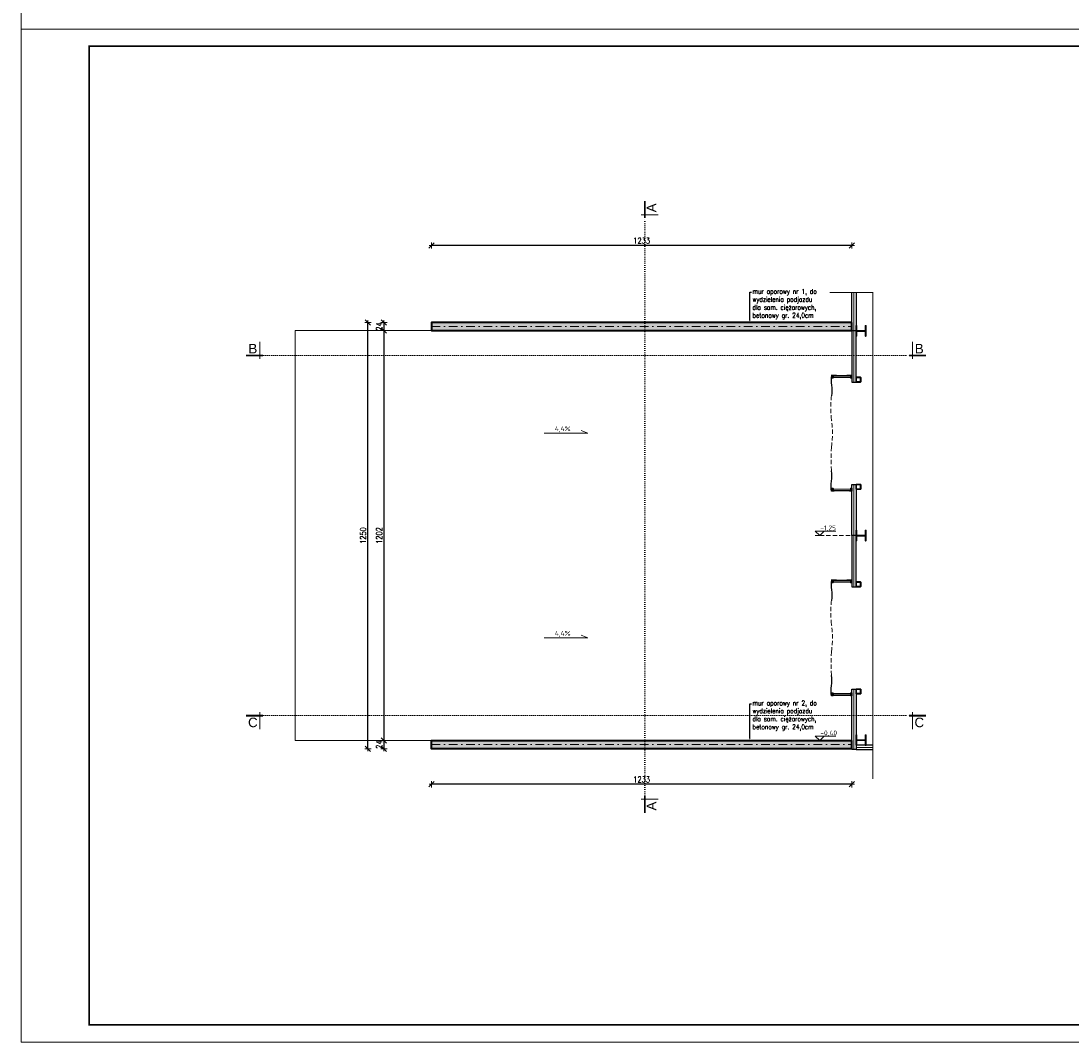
# Model space of a CAD drawing. Header units: millimetres. Extents: x 16720 to 74016, y 25810 to 81213.
# Tile 1 of 256: x 23962 to 27040, y 29136 to 32130. Entities that reach past the tile are written whole.
import ezdxf
from ezdxf import colors
from ezdxf.entities.mleader import LeaderData, LeaderLine
from ezdxf.enums import TextEntityAlignment as Align
from ezdxf.math import Vec2, Vec3

# ---------------------------------------------------------------- set-up
doc = ezdxf.new("R2010")
doc.units = ezdxf.units.MM
for name, pattern in [('ACAD_ISO07W100', [3, 0, -3]), ('DASHDOTX2', [50.8, 25.4, -12.7, 0, -12.7]), ('DASHED2', [9.525, 6.35, -3.175]), ('HIDDENX2', [19.05, 12.7, -6.35])]:
    doc.linetypes.add(name, pattern=pattern)
for name, color, linetype, lineweight in [('1', 7, 'Continuous', 9), ('_GRUBE', 7, 'Continuous', 40), ('_HATCH', 157, 'Continuous', 5), ('_IZOLACJA TERM.', 94, 'BATTING', 9), ('_L OPISY', 110, 'Continuous', 9), ('_O_KROPKOWANE', 2, 'ACAD_ISO07W100', 9), ('_O_OPISY', 110, 'Continuous', 9), ('_O_PRZEKROJOWE', 22, 'Continuous', 9), ('_OPISY', 110, 'Continuous', 9), ('_OŚ', 165, 'DASHDOTX2', 9), ('_PRZERYWANE', 252, 'HIDDENX2', 9), ('_PŁYTA WARSTWOWA', 70, 'Continuous', 25), ('_RAMKA', 212, 'Continuous', 9), ('_STAL', 113, 'Continuous', 35), ('_STAL WIDOK', 113, 'Continuous', 9), ('_WIDOKOWE', 252, 'Continuous', 9), ('_WYMIAR', 151, 'Continuous', 9), ('_ŚREDNIE', 90, 'Continuous', 25)]:
    doc.layers.add(name, color=color, linetype=linetype, lineweight=lineweight)
doc.styles.add('_PRZEKRÓJ 12', font='ARIALNB.TTF', dxfattribs={"height": 12})
doc.styles.add('ISO', font='isocp.shx')
doc.styles.add('ROMANS', font='romans.shx', dxfattribs={"width": 0.8, "height": 17})
doc.styles.get("Standard").update_dxf_attribs({"font": 'arial.ttf'})
doc.linetypes.add('BATTING', pattern='A,0.00254,-2.54,[134,ltypeshp.shx,S=2.54,R=0,X=-2.54,Y=0],-5.08,[134,ltypeshp.shx,S=2.54,R=180,X=2.54,Y=0],-2.54', length=10.16254)
doc.dimstyles.new('DOM w 100', dxfattribs={"dimscale": 8, "dimtxt": 2.5, "dimasz": 0.2, "dimexe": 1.25, "dimexo": 2, "dimgap": 0.7, "dimtad": 1, "dimdec": 0, "dimtxsty": 'ROMANS', "dimblk1": 'wymgreg', "dimblk2": 'wymgregII', "dimsah": 1, "dimcen": 2.5, "dimdle": 1, "dimse1": 1, "dimse2": 1, "dimadec": 0, "dimazin": 0, "dimtfac": 1, "dimtdec": 0, "dimtix": 1, "dimtmove": 1, "dimatfit": 3, "dimfxl": 1.25, "dimarcsym": 0})

# ---------------------------------------------------------------- blocks, each defined once
blk = doc.blocks.new('STRZALKA')
at = {"layer": '_OPISY'}
blk.add_lwpolyline([(0, 36.7), (0, -48.3), (-5.3, -35.6)], dxfattribs=at)
at = {"layer": '_OPISY', "style": '_PRZEKRÓJ 12', "flags": 4}
blk.add_attdef('%', text='', height=12, rotation=90, dxfattribs=at).set_placement((-8.8, 5.5), align=Align.MIDDLE_CENTER)
blk = doc.blocks.new('KOTA WYS')
at = {"layer": '_OPISY'}
blk.add_line((-13, -13.1), (13, -13.1), dxfattribs=at)
blk.add_lwpolyline([(13, -0.1), (0, -13.1), (-13, -0.1), (47, -0.1)], dxfattribs=at)
at = {"layer": '_OPISY', "style": '_PRZEKRÓJ 12'}
blk.add_attdef('POZWYK', (9.6, 2.2), '', height=12, dxfattribs=at)
blk = doc.blocks.new('wymgreg')
at = {"layer": '1'}
for p, q in [((0, 0), (-4.9, -4.9)), ((4.8, 0), (-3.9, 0)), ((0, 5.7), (0, -5.7)), ((0, 0), (4.9, 4.9))]:
    blk.add_line(p, q, dxfattribs=at)
blk = doc.blocks.new('wymgregII')
at = {"layer": '1', "rotation": 180}
blk.add_blockref('wymgreg', (0, 0), dxfattribs=at)
blk = doc.blocks.new('*D6935')
at = {"layer": '_WYMIAR', "color": 0, "lineweight": -2}
blk.add_line((26396.4, 31471.4), (25166.6, 31471.4), dxfattribs=at)
at = {"layer": 'Defpoints', "color": 0}
for p in [(25165, 31471.4), (25165, 31245.8), (26398, 31245.8)]:
    blk.add_point(p, dxfattribs=at)
at = {"layer": '_WYMIAR', "color": 0, "linetype": 'ByBlock', "lineweight": -2, "xscale": 1.6, "yscale": 1.6, "zscale": 1.6, "rotation": 180}
blk.add_blockref('wymgregII', (25165, 31471.4), dxfattribs=at)
at = {"layer": '_WYMIAR', "color": 0, "linetype": 'ByBlock', "lineweight": -2, "xscale": 1.6, "yscale": 1.6, "zscale": 1.6}
blk.add_blockref('wymgreg', (26398, 31471.4), dxfattribs=at)
at = {"layer": '_WYMIAR', "color": 0, "insert": (25781.5, 31485.5), "char_height": 17, "attachment_point": 5, "style": 'ROMANS'}
blk.add_mtext('1233', dxfattribs=at)
blk = doc.blocks.new('*D6936')
at = {"layer": '_WYMIAR', "color": 0, "lineweight": -2}
blk.add_line((26396.4, 29891.4), (25166.6, 29891.4), dxfattribs=at)
at = {"layer": 'Defpoints', "color": 0}
for p in [(25165, 29995.8), (26398, 29995.8), (25165, 29891.4)]:
    blk.add_point(p, dxfattribs=at)
at = {"layer": '_WYMIAR', "color": 0, "linetype": 'ByBlock', "lineweight": -2, "xscale": 1.6, "yscale": 1.6, "zscale": 1.6, "rotation": 180}
blk.add_blockref('wymgregII', (25165, 29891.4), dxfattribs=at)
at = {"layer": '_WYMIAR', "color": 0, "linetype": 'ByBlock', "lineweight": -2, "xscale": 1.6, "yscale": 1.6, "zscale": 1.6}
blk.add_blockref('wymgreg', (26398, 29891.4), dxfattribs=at)
at = {"layer": '_WYMIAR', "color": 0, "insert": (25781.5, 29905.5), "char_height": 17, "attachment_point": 5, "style": 'ROMANS'}
blk.add_mtext('1233', dxfattribs=at)
blk = doc.blocks.new('*D6937')
at = {"layer": '_WYMIAR', "color": 0, "lineweight": -2}
blk.add_line((24978.7, 29997.4), (24978.7, 31244.2), dxfattribs=at)
at = {"layer": 'Defpoints', "color": 0}
for p in [(24978.7, 31245.8), (25165, 31245.8), (25165, 29995.8)]:
    blk.add_point(p, dxfattribs=at)
at = {"layer": '_WYMIAR', "color": 0, "linetype": 'ByBlock', "lineweight": -2, "xscale": 1.6, "yscale": 1.6, "zscale": 1.6}
for name, p, rotation in [('wymgregII', (24978.7, 31245.8), 90), ('wymgreg', (24978.7, 29995.8), 270)]:
    blk.add_blockref(name, p, dxfattribs=dict(at, rotation=rotation))
at = {"layer": '_WYMIAR', "color": 0, "insert": (24964.6, 30620.8), "char_height": 17, "attachment_point": 5, "rotation": 90, "style": 'ROMANS'}
blk.add_mtext('1250', dxfattribs=at)
blk = doc.blocks.new('*D6938')
at = {"layer": '_WYMIAR', "color": 0, "lineweight": -2}
for p, q in [((25025.8, 31247.4), (25025.8, 31249)), ((25025.8, 31245.8), (25025.8, 31221.8)), ((25025.8, 31220.2), (25025.8, 31218.6))]:
    blk.add_line(p, q, dxfattribs=at)
at = {"layer": 'Defpoints', "color": 0}
for p in [(25025.8, 31221.8), (25165, 31245.8), (25165, 31221.8)]:
    blk.add_point(p, dxfattribs=at)
at = {"layer": '_WYMIAR', "color": 0, "linetype": 'ByBlock', "lineweight": -2, "xscale": 1.6, "yscale": 1.6, "zscale": 1.6}
for name, p, rotation in [('wymgreg', (25025.8, 31245.8), 270), ('wymgregII', (25025.8, 31221.8), 90)]:
    blk.add_blockref(name, p, dxfattribs=dict(at, rotation=rotation))
at = {"layer": '_WYMIAR', "color": 0, "insert": (25011.7, 31233.8), "char_height": 17, "attachment_point": 5, "rotation": 90, "style": 'ROMANS'}
blk.add_mtext('24', dxfattribs=at)
blk = doc.blocks.new('*D6939')
at = {"layer": '_WYMIAR', "color": 0, "lineweight": -2}
blk.add_line((25025.8, 31220.2), (25025.8, 30021.4), dxfattribs=at)
at = {"layer": 'Defpoints', "color": 0}
for p in [(25165, 31221.8), (25025.8, 30019.8), (25165, 30019.8)]:
    blk.add_point(p, dxfattribs=at)
at = {"layer": '_WYMIAR', "color": 0, "linetype": 'ByBlock', "lineweight": -2, "xscale": 1.6, "yscale": 1.6, "zscale": 1.6}
for name, p, rotation in [('wymgreg', (25025.8, 31221.8), 90), ('wymgregII', (25025.8, 30019.8), 270)]:
    blk.add_blockref(name, p, dxfattribs=dict(at, rotation=rotation))
at = {"layer": '_WYMIAR', "color": 0, "insert": (25011.7, 30620.8), "char_height": 17, "attachment_point": 5, "rotation": 90, "style": 'ROMANS'}
blk.add_mtext('1202', dxfattribs=at)
blk = doc.blocks.new('*D6940')
at = {"layer": '_WYMIAR', "color": 0, "lineweight": -2}
for p, q in [((25025.8, 30021.4), (25025.8, 30023)), ((25025.8, 30019.8), (25025.8, 29995.8)), ((25025.8, 29994.2), (25025.8, 29992.6))]:
    blk.add_line(p, q, dxfattribs=at)
at = {"layer": 'Defpoints', "color": 0}
for p in [(25165, 30019.8), (25025.8, 29995.8), (25165, 29995.8)]:
    blk.add_point(p, dxfattribs=at)
at = {"layer": '_WYMIAR', "color": 0, "linetype": 'ByBlock', "lineweight": -2, "xscale": 1.6, "yscale": 1.6, "zscale": 1.6}
for name, p, rotation in [('wymgreg', (25025.8, 30019.8), 270), ('wymgregII', (25025.8, 29995.8), 90)]:
    blk.add_blockref(name, p, dxfattribs=dict(at, rotation=rotation))
at = {"layer": '_WYMIAR', "color": 0, "insert": (25011.7, 30007.8), "char_height": 17, "attachment_point": 5, "rotation": 90, "style": 'ROMANS'}
blk.add_mtext('24', dxfattribs=at)

msp = doc.modelspace()

# ---------------------------------------------------------------- hatches: boundary and pattern name
at = {"layer": '_HATCH'}
h = msp.add_hatch(dxfattribs=at)
h.set_pattern_fill('ANSI33', color=157, scale=1.5)
h.set_pattern_definition([(45, (-361.57, 2187.499), (-6.735192, 6.735192), []), (45, (-354.835, 2187.499), (-6.735192, 6.735192), [4.7625, -2.38125])])
h.paths.add_polyline_path([(26303.6, 30019.8), (26290.6, 30019.8), (25165, 30019.8), (25165, 29995.8), (26398, 29995.8), (26398, 30019.8), (26316.6, 30019.8)])
h.paths.add_polyline_path([(26316.6, 31245.8), (26303.6, 31245.8), (26290.6, 31245.8), (25165, 31245.8), (25165, 31221.8), (26398, 31221.8), (26398, 31245.8)])

# ---------------------------------------------------------------- linework, layer by layer
at = {"layer": '_GRUBE'}
for p, q in [((26398, 31221.8), (26398, 31245.8)), ((26398, 29995.8), (26398, 30019.8))]:
    msp.add_line(p, q, dxfattribs=at)
for points in [[(26398, 31245.8), (25165, 31245.8), (25165, 31221.8), (26398, 31221.8)], [(26398, 29995.8), (25165, 29995.8), (25165, 30019.8), (26398, 30019.8)]]:
    msp.add_lwpolyline(points, dxfattribs=at)
at = {"layer": '_IZOLACJA TERM.', "ltscale": 0.58}
for p, q in [((26404, 31220.1), (26404, 31333.3)), ((26404, 31070.8), (26404, 31220.1)), ((26404, 30770.8), (26404, 30620.8)), ((26404, 30620.8), (26404, 30470.8)), ((26404, 30170.8), (26404, 29993.8)), ((26410, 29999.8), (26458.8, 29999.8))]:
    msp.add_line(p, q, dxfattribs=at)
at = {"layer": '_O_KROPKOWANE', "ltscale": 2}
for p, q in [((25790.3, 29857.6), (25790.3, 31551.6)), ((24671.4, 31148.9), (26565.4, 31148.9)), ((24671.4, 30092.7), (26565.4, 30092.7))]:
    msp.add_line(p, q, dxfattribs=at)
at = {"layer": '_O_PRZEKROJOWE', "const_width": 5}
for points in [[(25790.3, 31551.6), (25790.3, 31601.6)], [(24671.4, 31148.9), (24621.4, 31148.9)], [(26565.4, 31148.9), (26615.4, 31148.9)], [(24671.4, 30092.7), (24621.4, 30092.7)], [(26565.4, 30092.7), (26615.4, 30092.7)], [(25790.3, 29857.6), (25790.3, 29807.6)]]:
    msp.add_lwpolyline(points, dxfattribs=at)
at = {"layer": '_O_PRZEKROJOWE'}
for points in [[(25780.3, 31561.6), (25830.3, 31561.6)], [(24661.4, 31138.9), (24661.4, 31188.9)], [(26575.4, 31138.9), (26575.4, 31188.9)], [(24661.4, 30102.7), (24661.4, 30052.7)], [(26575.4, 30102.7), (26575.4, 30052.7)], [(25780.3, 29847.6), (25830.3, 29847.6)]]:
    msp.add_lwpolyline(points, dxfattribs=at)
at = {"layer": '_OPISY', "linetype": 'DASHED2', "ltscale": 2}
msp.add_line((26303.6, 30620.8), (26398, 30620.8), dxfattribs=at)
at = {"layer": '_OPISY', "ltscale": 0.2, "const_width": 2}
for points in [[(25604.1, 30928.8), (25623.2, 30920.8)], [(25604.1, 30328.8), (25623.2, 30320.8)]]:
    msp.add_lwpolyline(points, dxfattribs=at)
at = {"layer": '_OŚ'}
for p, q in [((25165, 31233.8), (26398, 31233.8)), ((25165, 30007.8), (26398, 30007.8))]:
    msp.add_line(p, q, dxfattribs=at)
at = {"layer": '_PRZERYWANE', "ltscale": 2, "const_width": 3}
msp.add_lwpolyline([(26332.7, 31333.3), (26458.8, 31333.3), (26458.8, 29906.8)], dxfattribs=at)
at = {"layer": '_PRZERYWANE'}
for points in [[(26338, 30810.8, -0.031947), (26338, 30880.8, 0.070182), (26338, 30960.8, -0.062268), (26338, 31030.8)], [(26338, 30210.8, -0.031947), (26338, 30280.8, 0.070182), (26338, 30360.8, -0.062268), (26338, 30430.8)]]:
    msp.add_lwpolyline(points, format="xyb", dxfattribs=at)
at = {"layer": '_PŁYTA WARSTWOWA'}
for points in [[(26410, 31333.3), (26410, 31220.8), (26398, 31220.8), (26398, 31333.3)], [(26458.8, 30005.8), (26410, 30005.8), (26410, 29993.8), (26458.8, 29993.8)]]:
    msp.add_lwpolyline(points, dxfattribs=at)
for points in [[(26398, 31220.8), (26398, 31070.8), (26410, 31070.8), (26410, 31220.8)], [(26398, 30620.8), (26398, 30770.8), (26410, 30770.8), (26410, 30620.8)], [(26398, 30620.8), (26398, 30470.8), (26410, 30470.8), (26410, 30620.8)], [(26398, 29993.8), (26398, 30170.8), (26410, 30170.8), (26410, 29993.8)]]:
    msp.add_lwpolyline(points, close=True, dxfattribs=at)
at = {"layer": '_RAMKA'}
for points in [[(23961.6, 35075.8), (28161.6, 35075.8), (28161.6, 32105.8), (23961.6, 32105.8)], [(23961.6, 32105.8), (28161.6, 32105.8), (28161.6, 29135.8), (23961.6, 29135.8)]]:
    msp.add_lwpolyline(points, close=True, dxfattribs=at)
at = {"layer": '_RAMKA', "const_width": 5}
msp.add_lwpolyline([(24161.6, 32055.8), (28111.6, 32055.8), (28111.6, 29185.8), (24161.6, 29185.8)], close=True, dxfattribs=at)
at = {"layer": '_STAL'}
for points in [[(26410, 31205.8), (26411.4, 31205.8), (26411.4, 31217.7, -0.414214), (26414.1, 31220.4), (26434.9, 31220.4, -0.414214), (26437.6, 31217.7), (26437.6, 31205.8), (26439, 31205.8), (26439, 31235.8), (26437.6, 31235.8), (26437.6, 31224, -0.414214), (26434.9, 31221.3), (26414.1, 31221.3, -0.414214), (26411.4, 31224), (26411.4, 31235.8), (26410, 31235.8), (26410, 31205.8)], [(26410, 30605.8), (26411.4, 30605.8), (26411.4, 30617.7, -0.414214), (26414.1, 30620.4), (26434.9, 30620.4, -0.414214), (26437.6, 30617.7), (26437.6, 30605.8), (26439, 30605.8), (26439, 30635.8), (26437.6, 30635.8), (26437.6, 30624, -0.414214), (26434.9, 30621.3), (26414.1, 30621.3, -0.414214), (26411.4, 30624), (26411.4, 30635.8), (26410, 30635.8), (26410, 30605.8)], [(26410, 30005.8), (26411.4, 30005.8), (26411.4, 30017.7, -0.414214), (26414.1, 30020.4), (26434.9, 30020.4, -0.414214), (26437.6, 30017.7), (26437.6, 30005.8), (26439, 30005.8), (26439, 30035.8), (26437.6, 30035.8), (26437.6, 30024, -0.414214), (26434.9, 30021.3), (26414.1, 30021.3, -0.414214), (26411.4, 30024), (26411.4, 30035.8), (26410, 30035.8), (26410, 30005.8)]]:
    msp.add_lwpolyline(points, format="xyb", dxfattribs=at)
for points in [[(26341.1, 31084.3), (26340.9, 31082.8), (26342.5, 31082.8), (26342.5, 31089.8), (26339, 31089.8), (26339, 31082.8), (26340.5, 31082.8), (26340.3, 31084.3)], [(26339.3, 31089.5), (26339.3, 31083.1), (26340.2, 31083.1), (26340, 31084.6), (26341.5, 31084.6), (26341.3, 31083.1), (26342.2, 31083.1), (26342.2, 31089.5)], [(26396.6, 31084.3), (26396.4, 31082.8), (26398, 31082.8), (26398, 31089.8), (26394.5, 31089.8), (26394.5, 31082.8), (26396, 31082.8), (26395.8, 31084.3)], [(26394.8, 31089.5), (26394.8, 31083.1), (26395.7, 31083.1), (26395.5, 31084.6), (26397, 31084.6), (26396.8, 31083.1), (26397.7, 31083.1), (26397.7, 31089.5)], [(26341.1, 30757.3), (26340.9, 30758.8), (26342.5, 30758.8), (26342.5, 30751.8), (26339, 30751.8), (26339, 30758.8), (26340.5, 30758.8), (26340.3, 30757.3)], [(26339.3, 30752.1), (26339.3, 30758.5), (26340.2, 30758.5), (26340, 30757), (26341.5, 30757), (26341.3, 30758.5), (26342.2, 30758.5), (26342.2, 30752.1)], [(26396.6, 30757.3), (26396.4, 30758.8), (26398, 30758.8), (26398, 30751.8), (26394.5, 30751.8), (26394.5, 30758.8), (26396, 30758.8), (26395.8, 30757.3)], [(26394.8, 30752.1), (26394.8, 30758.5), (26395.7, 30758.5), (26395.5, 30757), (26397, 30757), (26396.8, 30758.5), (26397.7, 30758.5), (26397.7, 30752.1)], [(26341.1, 30484.3), (26340.9, 30482.8), (26342.5, 30482.8), (26342.5, 30489.8), (26339, 30489.8), (26339, 30482.8), (26340.5, 30482.8), (26340.3, 30484.3)], [(26339.3, 30489.5), (26339.3, 30483.1), (26340.2, 30483.1), (26340, 30484.6), (26341.5, 30484.6), (26341.3, 30483.1), (26342.2, 30483.1), (26342.2, 30489.5)], [(26396.6, 30484.3), (26396.4, 30482.8), (26398, 30482.8), (26398, 30489.8), (26394.5, 30489.8), (26394.5, 30482.8), (26396, 30482.8), (26395.8, 30484.3)], [(26394.8, 30489.5), (26394.8, 30483.1), (26395.7, 30483.1), (26395.5, 30484.6), (26397, 30484.6), (26396.8, 30483.1), (26397.7, 30483.1), (26397.7, 30489.5)], [(26341.1, 30157.3), (26340.9, 30158.8), (26342.5, 30158.8), (26342.5, 30151.8), (26339, 30151.8), (26339, 30158.8), (26340.5, 30158.8), (26340.3, 30157.3)], [(26339.3, 30152.1), (26339.3, 30158.5), (26340.2, 30158.5), (26340, 30157), (26341.5, 30157), (26341.3, 30158.5), (26342.2, 30158.5), (26342.2, 30152.1)], [(26396.6, 30157.3), (26396.4, 30158.8), (26398, 30158.8), (26398, 30151.8), (26394.5, 30151.8), (26394.5, 30158.8), (26396, 30158.8), (26395.8, 30157.3)], [(26394.8, 30152.1), (26394.8, 30158.5), (26395.7, 30158.5), (26395.5, 30157), (26397, 30157), (26396.8, 30158.5), (26397.7, 30158.5), (26397.7, 30152.1)]]:
    msp.add_lwpolyline(points, close=True, dxfattribs=at)
for points in [[(26411.2, 31084.8), (26422.7, 31084.8, -0.414214), (26424, 31083.6), (26424, 31072.1, -0.414214), (26422.7, 31070.8), (26411.2, 31070.8, -0.414214), (26410, 31072.1), (26410, 31083.6, -0.414214)], [(26411.2, 31084.3), (26422.7, 31084.3, -0.414214), (26423.5, 31083.6), (26423.5, 31072.1, -0.414214), (26422.7, 31071.3), (26411.2, 31071.3, -0.414214), (26410.5, 31072.1), (26410.5, 31083.6, -0.414214)], [(26411.2, 30756.8), (26422.7, 30756.8, 0.414214), (26424, 30758.1), (26424, 30769.6, 0.414214), (26422.7, 30770.8), (26411.2, 30770.8, 0.414214), (26410, 30769.6), (26410, 30758.1, 0.414214)], [(26411.2, 30757.3), (26422.7, 30757.3, 0.414214), (26423.5, 30758.1), (26423.5, 30769.6, 0.414214), (26422.7, 30770.3), (26411.2, 30770.3, 0.414214), (26410.5, 30769.6), (26410.5, 30758.1, 0.414214)], [(26411.2, 30484.8), (26422.7, 30484.8, -0.414214), (26424, 30483.6), (26424, 30472.1, -0.414214), (26422.7, 30470.8), (26411.2, 30470.8, -0.414214), (26410, 30472.1), (26410, 30483.6, -0.414214)], [(26411.2, 30484.3), (26422.7, 30484.3, -0.414214), (26423.5, 30483.6), (26423.5, 30472.1, -0.414214), (26422.7, 30471.3), (26411.2, 30471.3, -0.414214), (26410.5, 30472.1), (26410.5, 30483.6, -0.414214)], [(26411.2, 30156.8), (26422.7, 30156.8, 0.414214), (26424, 30158.1), (26424, 30169.6, 0.414214), (26422.7, 30170.8), (26411.2, 30170.8, 0.414214), (26410, 30169.6), (26410, 30158.1, 0.414214)], [(26411.2, 30157.3), (26422.7, 30157.3, 0.414214), (26423.5, 30158.1), (26423.5, 30169.6, 0.414214), (26422.7, 30170.3), (26411.2, 30170.3, 0.414214), (26410.5, 30169.6), (26410.5, 30158.1, 0.414214)]]:
    msp.add_lwpolyline(points, format="xyb", close=True, dxfattribs=at)
at = {"layer": '_STAL WIDOK'}
for points in [[(26342.5, 31088.3), (26342.5, 31084.3), (26394.5, 31084.3), (26394.5, 31088.3)], [(26342.5, 30753.3), (26342.5, 30757.3), (26394.5, 30757.3), (26394.5, 30753.3)], [(26342.5, 30488.3), (26342.5, 30484.3), (26394.5, 30484.3), (26394.5, 30488.3)], [(26342.5, 30153.3), (26342.5, 30157.3), (26394.5, 30157.3), (26394.5, 30153.3)]]:
    msp.add_lwpolyline(points, close=True, dxfattribs=at)
at = {"layer": '_WIDOKOWE'}
msp.add_lwpolyline([(25165, 30019.8), (24765, 30019.8), (24765, 31221.8), (25165, 31221.8)], dxfattribs=at)
at = {"layer": '_ŚREDNIE'}
for points in [[(26398, 31090.8, -0.045562), (26338, 31090.8, 0.042736), (26338, 31061.3, -0.067583), (26338, 31030.8)], [(26398, 30750.8, 0.045562), (26338, 30750.8, -0.042736), (26338, 30780.3, 0.067583), (26338, 30810.8)], [(26398, 30490.8, -0.045562), (26338, 30490.8, 0.042736), (26338, 30461.3, -0.067583), (26338, 30430.8)], [(26398, 30150.8, 0.045562), (26338, 30150.8, -0.042736), (26338, 30180.3, 0.067583), (26338, 30210.8)]]:
    msp.add_lwpolyline(points, format="xyb", dxfattribs=at)

# ---------------------------------------------------------------- block references
at = {"layer": '_L OPISY'}
ref = msp.add_blockref('KOTA WYS', (26303.6, 30633.9), dxfattribs=at)
ref.add_attrib('POZWYK', '-1,25', (26305.5, 30636.2), dxfattribs={"layer": '_OPISY', "height": 14, "style": 'ISO'})
ref = msp.add_blockref('KOTA WYS', (26303.6, 30032.9), dxfattribs=at)
ref.add_attrib('POZWYK', '-0,40', (26305.5, 30035.2), dxfattribs={"layer": '_OPISY', "height": 14, "style": 'ISO'})
at = {"layer": '_OPISY'}
ref = msp.add_blockref('STRZALKA', (25550.7, 30920.8), dxfattribs=dict(at, xscale=-1.5, yscale=1.5, zscale=1.5, rotation=89.9999999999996))
ref.add_attrib('%', '4,4%', dxfattribs={"layer": '_L OPISY', "color": 0, "height": 14, "style": 'ISO', "flags": 4}).set_placement((25549.9, 30934), align=Align.MIDDLE_CENTER)
ref = msp.add_blockref('STRZALKA', (25550.7, 30320.8), dxfattribs=dict(at, xscale=-1.5, yscale=1.5, zscale=1.5, rotation=89.99999999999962))
ref.add_attrib('%', '4,4%', dxfattribs={"layer": '_L OPISY', "color": 0, "height": 14, "style": 'ISO', "flags": 4}).set_placement((25549.9, 30334), align=Align.MIDDLE_CENTER)

# ---------------------------------------------------------------- texts
at = {"layer": '_O_OPISY', "char_height": 28, "attachment_point": 5, "rotation": 90}
for insert in [(25810.3, 31581.6), (25810.3, 29827.6)]:
    msp.add_mtext_dynamic_manual_height_columns('\\pxqc;A', width=127.013, gutter_width=12.5, heights=[0], dxfattribs=dict(at, insert=insert))
at = {"layer": '_O_OPISY', "char_height": 28, "attachment_point": 5}
for s, insert in [('\\pxqc;B', (24641.4, 31168.9)), ('\\pxqc;B', (26595.4, 31168.9)), ('\\pxqc;C', (24641.4, 30072.7)), ('\\pxqc;C', (26595.4, 30072.7))]:
    msp.add_mtext_dynamic_manual_height_columns(s, width=127.013, gutter_width=12.5, heights=[0], dxfattribs=dict(at, insert=insert))

# ---------------------------------------------------------------- dimensions: what is measured, and where the dimension line sits
at = {"layer": '_WYMIAR'}
dim = msp.add_linear_dim(base=(25165, 31471.4), p1=(26398, 31245.8), p2=(25165, 31245.8), dimstyle='DOM w 100', override={"dimtxsty": 'ROMANS'}, dxfattribs=at)
dim.commit()
dim.dimension.update_dxf_attribs({"geometry": '*D6935', "text_midpoint": (25781.5, 31485.5)})
for base, p1, p2, picture, middle in [((24978.7, 31245.8), (25165, 29995.8), (25165, 31245.8), '*D6937', (24964.6, 30620.8)), ((25025.8, 31221.8), (25165, 31245.8), (25165, 31221.8), '*D6938', (25011.7, 31233.8)), ((25025.8, 30019.8), (25165, 31221.8), (25165, 30019.8), '*D6939', (25011.7, 30620.8)), ((25025.8, 29995.8), (25165, 30019.8), (25165, 29995.8), '*D6940', (25011.7, 30007.8))]:
    dim = msp.add_linear_dim(base=base, p1=p1, p2=p2, angle=90, dimstyle='DOM w 100', dxfattribs=at)
    dim.commit()
    dim.dimension.update_dxf_attribs({"geometry": picture, "text_midpoint": middle})
dim = msp.add_linear_dim(base=(25165, 29891.4), p1=(26398, 29995.8), p2=(25165, 29995.8), dimstyle='DOM w 100', dxfattribs=at)
dim.commit()
dim.dimension.update_dxf_attribs({"geometry": '*D6936', "text_midpoint": (25781.5, 29905.5)})

# ---------------------------------------------------------------- leaders
at = {"layer": '_OPISY'}
ml = msp.add_multileader_mtext('Standard', dxfattribs=at)
ml.set_content('{\\Fsimplex|c238;mur oporowy nr 1, do \\Pwydzielenia podjazdu \\Pdla sam. ciężarowych,\\Pbetonowy gr. 24,0cm}', color=256, style='ROMANS')
ml.set_leader_properties()
ml.build(insert=Vec2(0, 0))
ml.multileader.update_dxf_attribs({"dogleg_length": 4, "arrow_head_size": 6})
ctx = ml.context
ctx.base_point, ctx.char_height, ctx.arrow_head_size, ctx.landing_gap_size, ctx.plane_origin, ctx.plane_x_axis, ctx.plane_y_axis = Vec3(26103.5, 31334.2), 14, 6, 3, Vec3(26577.7, 30976.3), Vec3(1, 0, 0), Vec3(0, 1, 0)
ctx.text_align_type = 2
notes = []
notes.append((ctx, [(1, (1, 1, 0), (26098.9, 31334.2), (1, 0, 0), 4.57, [(0, [(26098.9, 31245.8)], 0, [])])]))
ctx.mtext.insert, ctx.mtext.text_direction, ctx.mtext.flow_direction = Vec3(26106.5, 31343.6), Vec3(1, 0, 0), 5
ml = msp.add_multileader_mtext('Standard', dxfattribs=at)
ml.set_content('{\\Fsimplex|c238;mur oporowy nr 2, do \\Pwydzielenia podjazdu \\Pdla sam. ciężarowych,\\Pbetonowy gr. 24,0cm}', color=256, style='ROMANS')
ml.set_leader_properties()
ml.build(insert=Vec2(0, 0))
ml.multileader.update_dxf_attribs({"dogleg_length": 4, "arrow_head_size": 6})
ctx = ml.context
ctx.base_point, ctx.char_height, ctx.arrow_head_size, ctx.landing_gap_size, ctx.plane_origin, ctx.plane_x_axis, ctx.plane_y_axis = Vec3(26103.5, 30127.6), 14, 6, 3, Vec3(26577.7, 29776.3), Vec3(1, 0, 0), Vec3(0, 1, 0)
ctx.text_align_type = 2
notes.append((ctx, [(1, (1, 1, 0), (26098.9, 30127.6), (1, 0, 0), 4.57, [(0, [(26098.9, 30019.8)], 0, [])])]))
ctx.mtext.insert, ctx.mtext.text_direction, ctx.mtext.flow_direction = Vec3(26106.5, 30136.9), Vec3(1, 0, 0), 5
for ctx, leaders in notes:
    for number, flags, end, landing, length, lines in leaders:
        leader = LeaderData()
        leader.index, (leader.has_last_leader_line, leader.has_dogleg_vector, leader.attachment_direction) = number, flags
        leader.last_leader_point, leader.dogleg_vector, leader.dogleg_length = Vec3(end), Vec3(landing), length
        for number, points, colour, breaks in lines:
            line = LeaderLine()
            line.index, line.vertices, line.color, line.breaks = number, Vec3.list(points), colors.encode_raw_color(colour), breaks
            leader.lines.append(line)
        ctx.leaders.append(leader)

doc.saveas('drawing.dxf')
